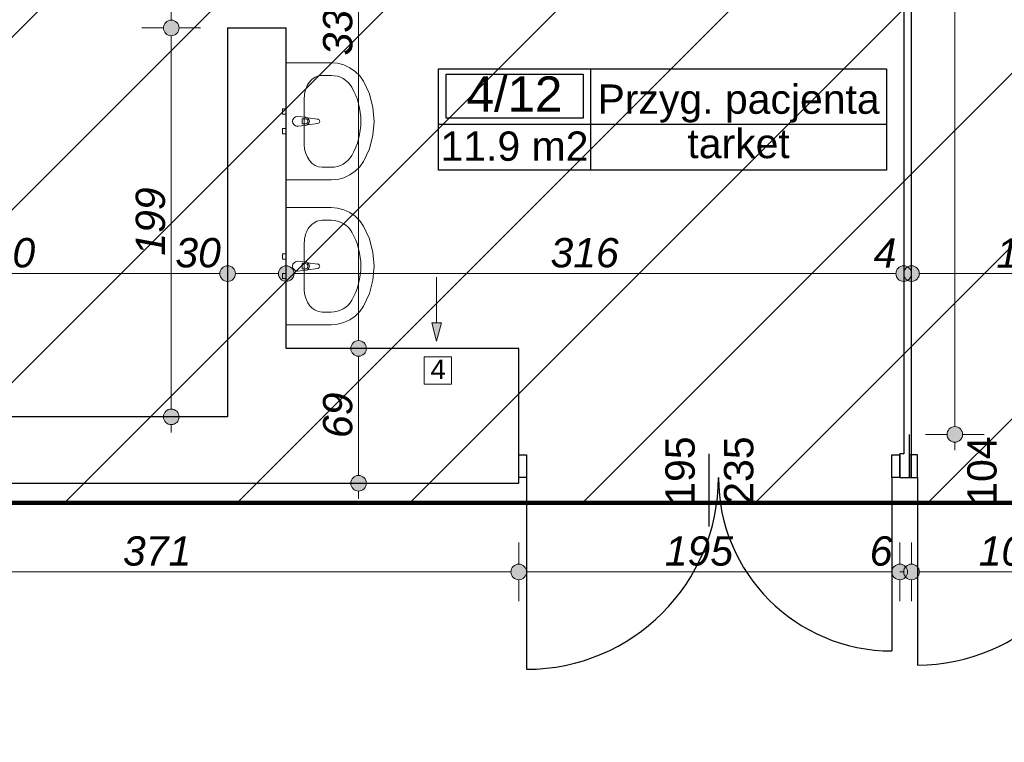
# Model space of a CAD drawing. Header units: millimetres. Extents: x -170998 to -45998, y 10557 to 52557.
# Tile 54 of 92: x -124602 to -119563, y 33754 to 37452. Entities that reach past the tile are written whole.
import ezdxf
from ezdxf.enums import TextEntityAlignment as Align

# ---------------------------------------------------------------- set-up
doc = ezdxf.new("R2010")
doc.units = ezdxf.units.MM
doc.header["$MEASUREMENT"] = 0
for name, color, linetype in [('Drzwi', 7, 'Continuous'), ('Linia', 7, 'Continuous'), ('Obiekt', 7, 'Continuous'), ('Strefa', 7, 'Continuous'), ('Słup', 7, 'Continuous'), ('Tekst', 7, 'Continuous'), ('Wymiary', 7, 'Continuous'), ('Ściana', 7, 'Continuous')]:
    doc.layers.add(name, color=color, linetype=linetype)
doc.styles.add('Arial', font='txt')
doc.dimstyles.new('GENERATED_STYLE__1', dxfattribs={"dimtxt": 150, "dimasz": 152, "dimexe": 0.18, "dimexo": 0, "dimgap": 0.09, "dimtad": 1, "dimtih": 1, "dimtoh": 1, "dimlfac": 0.1, "dimzin": 0, "dimdsep": 46, "dimtxsty": 'Arial', "dimblk": 'ARROWHEAD_11', "dimblk1": 'ARROWHEAD_11', "dimblk2": 'ARROWHEAD_11', "dimcen": 0.09, "dimclrd": 114, "dimclre": 114, "dimclrt": 114, "dimazin": 0, "dimtfac": 1, "dimtdec": 4, "dimtmove": 0, "dimatfit": 3, "dimfxl": 1, "dimtolj": 1, "dimtzin": 0, "dimarcsym": 0})
doc.dimstyles.new('GENERATED_STYLE__2', dxfattribs={"dimtxt": 150, "dimasz": 152, "dimexe": 0.18, "dimexo": 0, "dimgap": 0.09, "dimtad": 1, "dimlfac": 0.1, "dimzin": 0, "dimdsep": 46, "dimtxsty": 'Arial', "dimblk": 'ARROWHEAD_11', "dimblk1": 'ARROWHEAD_11', "dimblk2": 'ARROWHEAD_11', "dimcen": 0.09, "dimclrd": 114, "dimclre": 114, "dimclrt": 114, "dimazin": 0, "dimtfac": 1, "dimtdec": 4, "dimtmove": 0, "dimatfit": 3, "dimfxl": 1, "dimtolj": 1, "dimtzin": 0, "dimarcsym": 0})

# ---------------------------------------------------------------- blocks, each defined once
blk = doc.blocks.new('*D157')
at = {"layer": 'Wymiary', "linetype": 'Continuous', "lineweight": 13}
for points in [[(-125718, 34625.8), (-125721.1, 34641.1), (-125729.7, 34654.1), (-125742.7, 34662.8), (-125758, 34665.8), (-125773.3, 34662.8), (-125786.3, 34654.1), (-125795, 34641.1), (-125798, 34625.8), (-125795, 34610.5), (-125786.3, 34597.5), (-125773.3, 34588.9), (-125758, 34585.8), (-125742.7, 34588.9), (-125729.7, 34597.5), (-125721.1, 34610.5)], [(-122008, 34625.8), (-122011.1, 34641.1), (-122019.7, 34654.1), (-122032.7, 34662.8), (-122048, 34665.8), (-122063.3, 34662.8), (-122076.3, 34654.1), (-122085, 34641.1), (-122088, 34625.8), (-122085, 34610.5), (-122076.3, 34597.5), (-122063.3, 34588.9), (-122048, 34585.8), (-122032.7, 34588.9), (-122019.7, 34597.5), (-122011.1, 34610.5)]]:
    blk.add_hatch(color=114, dxfattribs=at).paths.add_polyline_path(points)
at = {"layer": 'Wymiary', "color": 114, "lineweight": 13}
for p, q in [((-125758, 34665.8), (-125758, 34775.8)), ((-122048, 34665.8), (-122048, 34775.8)), ((-125718, 34625.8), (-122088, 34625.8)), ((-125758, 34475.8), (-125758, 34585.8)), ((-122048, 34475.8), (-122048, 34585.8))]:
    blk.add_line(p, q, dxfattribs=at)
for centre in [(-125758, 34625.8), (-122048, 34625.8)]:
    blk.add_circle(centre, 40, dxfattribs=at)
at = {"layer": 'Wymiary', "color": 114, "lineweight": 13, "insert": (-124073.8, 34655.8), "char_height": 150, "attachment_point": 7, "style": 'Arial'}
blk.add_mtext('\\A1;{\\fArial|b0|i1|c238|p38;371}', dxfattribs=at)
blk = doc.blocks.new('ARROWHEAD_11')
at = {"color": 0, "linetype": 'Continuous', "lineweight": 0}
blk.add_line((0, 0), (-1, 0), dxfattribs=at)
at = {"color": 0, "linetype": 'Continuous', "lineweight": 0, "const_width": 0.25, "flags": 128}
blk.add_lwpolyline([(-0.125, 0, 1), (0.125, 0, 1)], format="xyb", close=True, dxfattribs=at)
blk = doc.blocks.new('*D158')
at = {"layer": 'Wymiary', "linetype": 'Continuous', "lineweight": 13}
for points in [[(-122008, 34625.8), (-122011.1, 34641.1), (-122019.7, 34654.1), (-122032.7, 34662.8), (-122048, 34665.8), (-122063.3, 34662.8), (-122076.3, 34654.1), (-122085, 34641.1), (-122088, 34625.8), (-122085, 34610.5), (-122076.3, 34597.5), (-122063.3, 34588.9), (-122048, 34585.8), (-122032.7, 34588.9), (-122019.7, 34597.5), (-122011.1, 34610.5)], [(-120058, 34625.8), (-120061.1, 34641.1), (-120069.7, 34654.1), (-120082.7, 34662.8), (-120098, 34665.8), (-120113.3, 34662.8), (-120126.3, 34654.1), (-120135, 34641.1), (-120138, 34625.8), (-120135, 34610.5), (-120126.3, 34597.5), (-120113.3, 34588.9), (-120098, 34585.8), (-120082.7, 34588.9), (-120069.7, 34597.5), (-120061.1, 34610.5)]]:
    blk.add_hatch(color=114, dxfattribs=at).paths.add_polyline_path(points)
at = {"layer": 'Wymiary', "color": 114, "lineweight": 13}
for p, q in [((-122048, 34665.8), (-122048, 34775.8)), ((-120098, 34665.8), (-120098, 34775.8)), ((-122008, 34625.8), (-120138, 34625.8)), ((-122048, 34475.8), (-122048, 34585.8)), ((-120098, 34475.8), (-120098, 34585.8))]:
    blk.add_line(p, q, dxfattribs=at)
for centre in [(-122048, 34625.8), (-120098, 34625.8)]:
    blk.add_circle(centre, 40, dxfattribs=at)
at = {"layer": 'Wymiary', "color": 114, "lineweight": 13, "char_height": 150, "attachment_point": 7, "style": 'Arial'}
for s, insert in [('\\A1;{\\fArial|b0|i1|c238|p38;195}', (-121300.7, 34655.8)), ('\\A1;{\\fArial|b0|i1|c238|p38;6}', (-120251.8, 34655.8))]:
    blk.add_mtext(s, dxfattribs=dict(at, insert=insert))
blk = doc.blocks.new('*D159')
at = {"layer": 'Wymiary', "linetype": 'Continuous', "lineweight": 13}
for points in [[(-120058, 34625.8), (-120061.1, 34641.1), (-120069.7, 34654.1), (-120082.7, 34662.8), (-120098, 34665.8), (-120113.3, 34662.8), (-120126.3, 34654.1), (-120135, 34641.1), (-120138, 34625.8), (-120135, 34610.5), (-120126.3, 34597.5), (-120113.3, 34588.9), (-120098, 34585.8), (-120082.7, 34588.9), (-120069.7, 34597.5), (-120061.1, 34610.5)], [(-119998, 34625.8), (-120001.1, 34641.1), (-120009.7, 34654.1), (-120022.7, 34662.8), (-120038, 34665.8), (-120053.3, 34662.8), (-120066.3, 34654.1), (-120075, 34641.1), (-120078, 34625.8), (-120075, 34610.5), (-120066.3, 34597.5), (-120053.3, 34588.9), (-120038, 34585.8), (-120022.7, 34588.9), (-120009.7, 34597.5), (-120001.1, 34610.5)]]:
    blk.add_hatch(color=114, dxfattribs=at).paths.add_polyline_path(points)
at = {"layer": 'Wymiary', "color": 114, "lineweight": 13}
for p, q in [((-120098, 34665.8), (-120098, 34775.8)), ((-120038, 34665.8), (-120038, 34775.8)), ((-120098, 34625.8), (-120078, 34625.8)), ((-120098, 34475.8), (-120098, 34585.8)), ((-120038, 34475.8), (-120038, 34585.8))]:
    blk.add_line(p, q, dxfattribs=at)
for centre in [(-120098, 34625.8), (-120038, 34625.8)]:
    blk.add_circle(centre, 40, dxfattribs=at)
blk = doc.blocks.new('*D160')
at = {"layer": 'Wymiary', "linetype": 'Continuous', "lineweight": 13}
for points in [[(-119998, 34625.8), (-120001.1, 34641.1), (-120009.7, 34654.1), (-120022.7, 34662.8), (-120038, 34665.8), (-120053.3, 34662.8), (-120066.3, 34654.1), (-120075, 34641.1), (-120078, 34625.8), (-120075, 34610.5), (-120066.3, 34597.5), (-120053.3, 34588.9), (-120038, 34585.8), (-120022.7, 34588.9), (-120009.7, 34597.5), (-120001.1, 34610.5)], [(-118968, 34625.8), (-118971.1, 34641.1), (-118979.7, 34654.1), (-118992.7, 34662.8), (-119008, 34665.8), (-119023.3, 34662.8), (-119036.3, 34654.1), (-119045, 34641.1), (-119048, 34625.8), (-119045, 34610.5), (-119036.3, 34597.5), (-119023.3, 34588.9), (-119008, 34585.8), (-118992.7, 34588.9), (-118979.7, 34597.5), (-118971.1, 34610.5)]]:
    blk.add_hatch(color=114, dxfattribs=at).paths.add_polyline_path(points)
at = {"layer": 'Wymiary', "color": 114, "lineweight": 13}
for p, q in [((-120038, 34665.8), (-120038, 34775.8)), ((-119008, 34665.8), (-119008, 34775.8)), ((-119998, 34625.8), (-119048, 34625.8)), ((-120038, 34475.8), (-120038, 34585.8)), ((-119008, 34475.8), (-119008, 34585.8))]:
    blk.add_line(p, q, dxfattribs=at)
for centre in [(-120038, 34625.8), (-119008, 34625.8)]:
    blk.add_circle(centre, 40, dxfattribs=at)
at = {"layer": 'Wymiary', "color": 114, "lineweight": 13, "insert": (-119693.8, 34655.8), "char_height": 150, "attachment_point": 7, "style": 'Arial'}
blk.add_mtext('\\A1;{\\fArial|b0|i1|c238|p38;103}', dxfattribs=at)
blk = doc.blocks.new('*D272')
at = {"layer": 'Wymiary', "linetype": 'Continuous', "lineweight": 13}
for points in [[(-123786.5, 37409.3), (-123789.5, 37424.6), (-123798.2, 37437.6), (-123811.2, 37446.3), (-123826.5, 37449.3), (-123841.8, 37446.3), (-123854.8, 37437.6), (-123863.4, 37424.6), (-123866.5, 37409.3), (-123863.4, 37394), (-123854.8, 37381), (-123841.8, 37372.4), (-123826.5, 37369.3), (-123811.2, 37372.4), (-123798.2, 37381), (-123789.5, 37394)], [(-123786.5, 35419.3), (-123789.5, 35434.6), (-123798.2, 35447.6), (-123811.2, 35456.3), (-123826.5, 35459.3), (-123841.8, 35456.3), (-123854.8, 35447.6), (-123863.4, 35434.6), (-123866.5, 35419.3), (-123863.4, 35404), (-123854.8, 35391), (-123841.8, 35382.4), (-123826.5, 35379.3), (-123811.2, 35382.4), (-123798.2, 35391), (-123789.5, 35404)]]:
    blk.add_hatch(color=114, dxfattribs=at).paths.add_polyline_path(points)
at = {"layer": 'Wymiary', "color": 114, "lineweight": 13}
for p, q in [((-123866.5, 37409.3), (-123976.5, 37409.3)), ((-123676.5, 37409.3), (-123786.5, 37409.3)), ((-123826.5, 35459.3), (-123826.5, 37369.3)), ((-123866.5, 35419.3), (-123976.5, 35419.3)), ((-123826.5, 35339.3), (-123826.5, 35379.3)), ((-123676.5, 35419.3), (-123786.5, 35419.3))]:
    blk.add_line(p, q, dxfattribs=at)
for centre in [(-123826.5, 37409.3), (-123826.5, 35419.3)]:
    blk.add_circle(centre, 40, dxfattribs=at)
at = {"layer": 'Wymiary', "color": 114, "lineweight": 13, "insert": (-123856.5, 36243.6), "char_height": 150, "attachment_point": 7, "rotation": 90, "style": 'Arial'}
blk.add_mtext('\\A1;{\\fArial|b0|i1|c238|p38;199}', dxfattribs=at)
blk = doc.blocks.new('*D273')
at = {"layer": 'Wymiary', "linetype": 'Continuous', "lineweight": 13}
for points in [[(-123786.5, 39109.3), (-123789.5, 39124.6), (-123798.2, 39137.6), (-123811.2, 39146.3), (-123826.5, 39149.3), (-123841.8, 39146.3), (-123854.8, 39137.6), (-123863.4, 39124.6), (-123866.5, 39109.3), (-123863.4, 39094), (-123854.8, 39081), (-123841.8, 39072.4), (-123826.5, 39069.3), (-123811.2, 39072.4), (-123798.2, 39081), (-123789.5, 39094)], [(-123786.5, 37409.3), (-123789.5, 37424.6), (-123798.2, 37437.6), (-123811.2, 37446.3), (-123826.5, 37449.3), (-123841.8, 37446.3), (-123854.8, 37437.6), (-123863.4, 37424.6), (-123866.5, 37409.3), (-123863.4, 37394), (-123854.8, 37381), (-123841.8, 37372.4), (-123826.5, 37369.3), (-123811.2, 37372.4), (-123798.2, 37381), (-123789.5, 37394)]]:
    blk.add_hatch(color=114, dxfattribs=at).paths.add_polyline_path(points)
at = {"layer": 'Wymiary', "color": 114, "lineweight": 13}
for p, q in [((-123866.5, 39109.3), (-123976.5, 39109.3)), ((-123676.5, 39109.3), (-123786.5, 39109.3)), ((-123826.5, 37449.3), (-123826.5, 39069.3)), ((-123866.5, 37409.3), (-123976.5, 37409.3)), ((-123676.5, 37409.3), (-123786.5, 37409.3))]:
    blk.add_line(p, q, dxfattribs=at)
for centre in [(-123826.5, 39109.3), (-123826.5, 37409.3)]:
    blk.add_circle(centre, 40, dxfattribs=at)
at = {"layer": 'Wymiary', "color": 114, "lineweight": 13, "char_height": 150, "attachment_point": 7, "rotation": 90, "style": 'Arial'}
for s, insert in [('\\A1;{\\fArial|b0|i1|c238|p38;30}', (-123856.5, 38841.7)), ('\\A1;{\\fArial|b0|i1|c238|p38;170}', (-123856.5, 37974.7))]:
    blk.add_mtext(s, dxfattribs=dict(at, insert=insert))
blk = doc.blocks.new('*D292')
at = {"layer": 'Wymiary', "linetype": 'Continuous', "lineweight": 13}
for points in [[(-119776.2, 41639.1), (-119779.2, 41654.4), (-119787.9, 41667.4), (-119800.9, 41676.1), (-119816.2, 41679.1), (-119831.5, 41676.1), (-119844.5, 41667.4), (-119853.2, 41654.4), (-119856.2, 41639.1), (-119853.2, 41623.8), (-119844.5, 41610.8), (-119831.5, 41602.2), (-119816.2, 41599.1), (-119800.9, 41602.2), (-119787.9, 41610.8), (-119779.2, 41623.8)], [(-119776.2, 35329.3), (-119779.2, 35344.6), (-119787.9, 35357.6), (-119800.9, 35366.3), (-119816.2, 35369.3), (-119831.5, 35366.3), (-119844.5, 35357.6), (-119853.2, 35344.6), (-119856.2, 35329.3), (-119853.2, 35314), (-119844.5, 35301), (-119831.5, 35292.4), (-119816.2, 35289.3), (-119800.9, 35292.4), (-119787.9, 35301), (-119779.2, 35314)]]:
    blk.add_hatch(color=114, dxfattribs=at).paths.add_polyline_path(points)
at = {"layer": 'Wymiary', "color": 114, "lineweight": 13}
for p, q in [((-119816.2, 41679.1), (-119816.2, 41719.1)), ((-119856.2, 41639.1), (-119966.2, 41639.1)), ((-119666.2, 41639.1), (-119776.2, 41639.1)), ((-119816.2, 35369.3), (-119816.2, 41599.1)), ((-119856.2, 35329.3), (-119966.2, 35329.3)), ((-119666.2, 35329.3), (-119776.2, 35329.3)), ((-119816.2, 35249.3), (-119816.2, 35289.3))]:
    blk.add_line(p, q, dxfattribs=at)
for centre in [(-119816.2, 41639.1), (-119816.2, 35329.3)]:
    blk.add_circle(centre, 40, dxfattribs=at)
at = {"layer": 'Wymiary', "color": 114, "lineweight": 13, "insert": (-119846.2, 38313.5), "char_height": 150, "attachment_point": 7, "rotation": 90, "style": 'Arial'}
blk.add_mtext('\\A1;{\\fArial|b0|i1|c238|p38;631}', dxfattribs=at)
blk = doc.blocks.new('*D303')
at = {"layer": 'Wymiary', "linetype": 'Continuous', "lineweight": 13}
for points in [[(-125598, 36152.1), (-125601.1, 36167.4), (-125609.7, 36180.4), (-125622.7, 36189.1), (-125638, 36192.1), (-125653.3, 36189.1), (-125666.3, 36180.4), (-125675, 36167.4), (-125678, 36152.1), (-125675, 36136.8), (-125666.3, 36123.8), (-125653.3, 36115.2), (-125638, 36112.1), (-125622.7, 36115.2), (-125609.7, 36123.8), (-125601.1, 36136.8)], [(-123498, 36152.1), (-123501.1, 36167.4), (-123509.7, 36180.4), (-123522.7, 36189.1), (-123538, 36192.1), (-123553.3, 36189.1), (-123566.3, 36180.4), (-123575, 36167.4), (-123578, 36152.1), (-123575, 36136.8), (-123566.3, 36123.8), (-123553.3, 36115.2), (-123538, 36112.1), (-123522.7, 36115.2), (-123509.7, 36123.8), (-123501.1, 36136.8)]]:
    blk.add_hatch(color=114, dxfattribs=at).paths.add_polyline_path(points)
at = {"layer": 'Wymiary', "color": 114, "lineweight": 13}
for p, q in [((-125638, 36192.1), (-125638, 36302.1)), ((-123538, 36192.1), (-123538, 36302.1)), ((-125598, 36152.1), (-123578, 36152.1)), ((-125638, 36002.1), (-125638, 36112.1)), ((-123538, 36002.1), (-123538, 36112.1))]:
    blk.add_line(p, q, dxfattribs=at)
for centre in [(-125638, 36152.1), (-123538, 36152.1)]:
    blk.add_circle(centre, 40, dxfattribs=at)
at = {"layer": 'Wymiary', "color": 114, "lineweight": 13, "char_height": 150, "attachment_point": 7, "style": 'Arial'}
for s, insert in [('\\A1;{\\fArial|b0|i1|c238|p38;210}', (-124872.6, 36182.1)), ('\\A1;{\\fArial|b0|i1|c238|p38;30}', (-123805.7, 36182.1))]:
    blk.add_mtext(s, dxfattribs=dict(at, insert=insert))
blk = doc.blocks.new('*D304')
at = {"layer": 'Wymiary', "linetype": 'Continuous', "lineweight": 13}
for points in [[(-123498, 36152.1), (-123501.1, 36167.4), (-123509.7, 36180.4), (-123522.7, 36189.1), (-123538, 36192.1), (-123553.3, 36189.1), (-123566.3, 36180.4), (-123575, 36167.4), (-123578, 36152.1), (-123575, 36136.8), (-123566.3, 36123.8), (-123553.3, 36115.2), (-123538, 36112.1), (-123522.7, 36115.2), (-123509.7, 36123.8), (-123501.1, 36136.8)], [(-123198, 36152.1), (-123201.1, 36167.4), (-123209.7, 36180.4), (-123222.7, 36189.1), (-123238, 36192.1), (-123253.3, 36189.1), (-123266.3, 36180.4), (-123275, 36167.4), (-123278, 36152.1), (-123275, 36136.8), (-123266.3, 36123.8), (-123253.3, 36115.2), (-123238, 36112.1), (-123222.7, 36115.2), (-123209.7, 36123.8), (-123201.1, 36136.8)]]:
    blk.add_hatch(color=114, dxfattribs=at).paths.add_polyline_path(points)
at = {"layer": 'Wymiary', "color": 114, "lineweight": 13}
for p, q in [((-123538, 36192.1), (-123538, 36302.1)), ((-123238, 36192.1), (-123238, 36302.1)), ((-123498, 36152.1), (-123278, 36152.1)), ((-123538, 36002.1), (-123538, 36112.1)), ((-123238, 36002.1), (-123238, 36112.1))]:
    blk.add_line(p, q, dxfattribs=at)
for centre in [(-123538, 36152.1), (-123238, 36152.1)]:
    blk.add_circle(centre, 40, dxfattribs=at)
blk = doc.blocks.new('*D305')
at = {"layer": 'Wymiary', "linetype": 'Continuous', "lineweight": 13}
for points in [[(-123198, 36152.1), (-123201.1, 36167.4), (-123209.7, 36180.4), (-123222.7, 36189.1), (-123238, 36192.1), (-123253.3, 36189.1), (-123266.3, 36180.4), (-123275, 36167.4), (-123278, 36152.1), (-123275, 36136.8), (-123266.3, 36123.8), (-123253.3, 36115.2), (-123238, 36112.1), (-123222.7, 36115.2), (-123209.7, 36123.8), (-123201.1, 36136.8)], [(-120038, 36152.1), (-120041.1, 36167.4), (-120049.7, 36180.4), (-120062.7, 36189.1), (-120078, 36192.1), (-120093.3, 36189.1), (-120106.3, 36180.4), (-120115, 36167.4), (-120118, 36152.1), (-120115, 36136.8), (-120106.3, 36123.8), (-120093.3, 36115.2), (-120078, 36112.1), (-120062.7, 36115.2), (-120049.7, 36123.8), (-120041.1, 36136.8)]]:
    blk.add_hatch(color=114, dxfattribs=at).paths.add_polyline_path(points)
at = {"layer": 'Wymiary', "color": 114, "lineweight": 13}
for p, q in [((-123238, 36192.1), (-123238, 36302.1)), ((-120078, 36192.1), (-120078, 36302.1)), ((-123198, 36152.1), (-120118, 36152.1)), ((-123238, 36002.1), (-123238, 36112.1)), ((-120078, 36002.1), (-120078, 36112.1))]:
    blk.add_line(p, q, dxfattribs=at)
for centre in [(-123238, 36152.1), (-120078, 36152.1)]:
    blk.add_circle(centre, 40, dxfattribs=at)
at = {"layer": 'Wymiary', "color": 114, "lineweight": 13, "char_height": 150, "attachment_point": 7, "style": 'Arial'}
for s, insert in [('\\A1;{\\fArial|b0|i1|c238|p38;316}', (-121885.7, 36182.1)), ('\\A1;{\\fArial|b0|i1|c238|p38;4}', (-120231.8, 36182.1))]:
    blk.add_mtext(s, dxfattribs=dict(at, insert=insert))
blk = doc.blocks.new('*D306')
at = {"layer": 'Wymiary', "linetype": 'Continuous', "lineweight": 13}
for points in [[(-120038, 36152.1), (-120041.1, 36167.4), (-120049.7, 36180.4), (-120062.7, 36189.1), (-120078, 36192.1), (-120093.3, 36189.1), (-120106.3, 36180.4), (-120115, 36167.4), (-120118, 36152.1), (-120115, 36136.8), (-120106.3, 36123.8), (-120093.3, 36115.2), (-120078, 36112.1), (-120062.7, 36115.2), (-120049.7, 36123.8), (-120041.1, 36136.8)], [(-119998, 36152.1), (-120001.1, 36167.4), (-120009.7, 36180.4), (-120022.7, 36189.1), (-120038, 36192.1), (-120053.3, 36189.1), (-120066.3, 36180.4), (-120075, 36167.4), (-120078, 36152.1), (-120075, 36136.8), (-120066.3, 36123.8), (-120053.3, 36115.2), (-120038, 36112.1), (-120022.7, 36115.2), (-120009.7, 36123.8), (-120001.1, 36136.8)]]:
    blk.add_hatch(color=114, dxfattribs=at).paths.add_polyline_path(points)
at = {"layer": 'Wymiary', "color": 114, "lineweight": 13}
for p, q in [((-120078, 36192.1), (-120078, 36302.1)), ((-120038, 36192.1), (-120038, 36302.1)), ((-120078, 36152.1), (-120078, 36152.1)), ((-120078, 36002.1), (-120078, 36112.1)), ((-120038, 36002.1), (-120038, 36112.1))]:
    blk.add_line(p, q, dxfattribs=at)
for centre in [(-120078, 36152.1), (-120038, 36152.1)]:
    blk.add_circle(centre, 40, dxfattribs=at)
blk = doc.blocks.new('*D307')
at = {"layer": 'Wymiary', "linetype": 'Continuous', "lineweight": 13}
for points in [[(-119998, 36152.1), (-120001.1, 36167.4), (-120009.7, 36180.4), (-120022.7, 36189.1), (-120038, 36192.1), (-120053.3, 36189.1), (-120066.3, 36180.4), (-120075, 36167.4), (-120078, 36152.1), (-120075, 36136.8), (-120066.3, 36123.8), (-120053.3, 36115.2), (-120038, 36112.1), (-120022.7, 36115.2), (-120009.7, 36123.8), (-120001.1, 36136.8)], [(-118788, 36152.1), (-118791.1, 36167.4), (-118799.7, 36180.4), (-118812.7, 36189.1), (-118828, 36192.1), (-118843.3, 36189.1), (-118856.3, 36180.4), (-118865, 36167.4), (-118868, 36152.1), (-118865, 36136.8), (-118856.3, 36123.8), (-118843.3, 36115.2), (-118828, 36112.1), (-118812.7, 36115.2), (-118799.7, 36123.8), (-118791.1, 36136.8)]]:
    blk.add_hatch(color=114, dxfattribs=at).paths.add_polyline_path(points)
at = {"layer": 'Wymiary', "color": 114, "lineweight": 13}
for p, q in [((-120038, 36192.1), (-120038, 36302.1)), ((-118828, 36192.1), (-118828, 36302.1)), ((-119998, 36152.1), (-118868, 36152.1)), ((-120038, 36002.1), (-120038, 36112.1)), ((-118828, 36002.1), (-118828, 36112.1))]:
    blk.add_line(p, q, dxfattribs=at)
for centre in [(-120038, 36152.1), (-118828, 36152.1)]:
    blk.add_circle(centre, 40, dxfattribs=at)
at = {"layer": 'Wymiary', "color": 114, "lineweight": 13, "insert": (-119603.8, 36182.1), "char_height": 150, "attachment_point": 7, "style": 'Arial'}
blk.add_mtext('\\A1;{\\fArial|b0|i1|c238|p38;121}', dxfattribs=at)
blk = doc.blocks.new('*D319')
at = {"layer": 'Wymiary', "linetype": 'Continuous', "lineweight": 13}
for points in [[(-122828, 35769.3), (-122831, 35784.6), (-122839.7, 35797.6), (-122852.7, 35806.3), (-122868, 35809.3), (-122883.3, 35806.3), (-122896.3, 35797.6), (-122904.9, 35784.6), (-122908, 35769.3), (-122904.9, 35754), (-122896.3, 35741), (-122883.3, 35732.4), (-122868, 35729.3), (-122852.7, 35732.4), (-122839.7, 35741), (-122831, 35754)], [(-122828, 35079.3), (-122831, 35094.6), (-122839.7, 35107.6), (-122852.7, 35116.3), (-122868, 35119.3), (-122883.3, 35116.3), (-122896.3, 35107.6), (-122904.9, 35094.6), (-122908, 35079.3), (-122904.9, 35064), (-122896.3, 35051), (-122883.3, 35042.4), (-122868, 35039.3), (-122852.7, 35042.4), (-122839.7, 35051), (-122831, 35064)]]:
    blk.add_hatch(color=114, dxfattribs=at).paths.add_polyline_path(points)
at = {"layer": 'Wymiary', "color": 114, "lineweight": 13}
for p, q in [((-122908, 35769.3), (-123018, 35769.3)), ((-122718, 35769.3), (-122828, 35769.3)), ((-122868, 35119.3), (-122868, 35729.3)), ((-122908, 35079.3), (-123018, 35079.3)), ((-122718, 35079.3), (-122828, 35079.3)), ((-122868, 34999.3), (-122868, 35039.3))]:
    blk.add_line(p, q, dxfattribs=at)
for centre in [(-122868, 35769.3), (-122868, 35079.3)]:
    blk.add_circle(centre, 40, dxfattribs=at)
at = {"layer": 'Wymiary', "color": 114, "lineweight": 13, "insert": (-122898, 35310.5), "char_height": 150, "attachment_point": 7, "rotation": 90, "style": 'Arial'}
blk.add_mtext('\\A1;{\\fArial|b0|i1|c238|p38;69}', dxfattribs=at)
blk = doc.blocks.new('*D320')
at = {"layer": 'Wymiary', "linetype": 'Continuous', "lineweight": 13}
for points in [[(-122828, 39109.3), (-122831, 39124.6), (-122839.7, 39137.6), (-122852.7, 39146.3), (-122868, 39149.3), (-122883.3, 39146.3), (-122896.3, 39137.6), (-122904.9, 39124.6), (-122908, 39109.3), (-122904.9, 39094), (-122896.3, 39081), (-122883.3, 39072.4), (-122868, 39069.3), (-122852.7, 39072.4), (-122839.7, 39081), (-122831, 39094)], [(-122828, 35769.3), (-122831, 35784.6), (-122839.7, 35797.6), (-122852.7, 35806.3), (-122868, 35809.3), (-122883.3, 35806.3), (-122896.3, 35797.6), (-122904.9, 35784.6), (-122908, 35769.3), (-122904.9, 35754), (-122896.3, 35741), (-122883.3, 35732.4), (-122868, 35729.3), (-122852.7, 35732.4), (-122839.7, 35741), (-122831, 35754)]]:
    blk.add_hatch(color=114, dxfattribs=at).paths.add_polyline_path(points)
at = {"layer": 'Wymiary', "color": 114, "lineweight": 13}
for p, q in [((-122868, 39149.3), (-122868, 39189.3)), ((-122908, 39109.3), (-123018, 39109.3)), ((-122718, 39109.3), (-122828, 39109.3)), ((-122868, 35809.3), (-122868, 39069.3)), ((-122908, 35769.3), (-123018, 35769.3)), ((-122718, 35769.3), (-122828, 35769.3))]:
    blk.add_line(p, q, dxfattribs=at)
for centre in [(-122868, 39109.3), (-122868, 35769.3)]:
    blk.add_circle(centre, 40, dxfattribs=at)
at = {"layer": 'Wymiary', "color": 114, "lineweight": 13, "insert": (-122898, 37268.6), "char_height": 150, "attachment_point": 7, "rotation": 90, "style": 'Arial'}
blk.add_mtext('\\A1;{\\fArial|b0|i1|c238|p38;334}', dxfattribs=at)
blk = doc.blocks.new('Sala zabiegowa_4_10_10', base_point=(-126641.4, 38268.8))
at = {"layer": 'Strefa'}
for p, q in [((-127420.4, 38551.7), (-125126.5, 38551.7)), ((-127420.4, 38033.1), (-127420.4, 38551.7)), ((-127381.5, 38525.7), (-126680.3, 38525.7)), ((-127381.5, 38299.5), (-127381.5, 38525.7)), ((-126680.3, 38525.7), (-126680.3, 38299.5)), ((-126641.4, 38551.7), (-126641.4, 38033.1)), ((-125126.5, 38551.7), (-125126.5, 38033.1)), ((-127420.4, 38268.8), (-125126.5, 38268.8)), ((-126680.3, 38299.5), (-127381.5, 38299.5)), ((-125126.5, 38033.1), (-127420.4, 38033.1))]:
    blk.add_line(p, q, dxfattribs=at)
at = {"layer": 'Strefa', "style": 'Arial'}
for tag, height, p in [('ROOM_NUMBER', 180, (-127030.9, 38423.8)), ('ROOM_NAME', 150, (-125883.9, 38397.2)), ('floor_f', 150, (-125883.9, 38170.1)), ('ROOM_CALC_AREA', 150, (-127030.9, 38156.8))]:
    blk.add_attdef(tag, text='', height=height, dxfattribs=at).set_placement(p, align=Align.MIDDLE_CENTER)

msp = doc.modelspace()

# ---------------------------------------------------------------- hatches: boundary and pattern name
at = {"true_color": 0xffbcbc}
h = msp.add_hatch(dxfattribs=at)
h.set_pattern_fill('ANSI31', color=254, scale=5000)
h.set_pattern_definition([(45, (-134979.9, 34979.5), (-441.942, 441.942), [])])
h.paths.add_polyline_path([(-134979.915, 34979.494), (-134979.915, 38682.097), (-133018.834, 38682.097), (-133018.834, 42723.283), (-130265.74, 42723.283), (-121988.622, 42256.621), (-118317.974, 41864.766), (-118317.974, 34979.494), (-131221.067, 34979.494), (-131221.067, 37562.034), (-133014.082, 37562.034), (-133014.082, 34979.494)])
h.paths.add_polyline_path([(-97189.858, 34512.999), (-94368.923, 34512.999), (-94368.923, 31361.241), (-97189.858, 31361.241)])
at = {"layer": 'Linia', "linetype": 'Continuous', "lineweight": 13}
msp.add_hatch(color=150, dxfattribs=at).paths.add_polyline_path([(-122468.548, 35806.971), (-122443.548, 35900.272), (-122493.548, 35900.272)])

# ---------------------------------------------------------------- linework, layer by layer
at = {"color": 10, "lineweight": 100}
msp.add_lwpolyline([(-134979.915, 34979.494), (-134979.915, 38682.097), (-133018.834, 38682.097), (-133018.834, 42723.283), (-130265.74, 42723.283), (-121988.622, 42256.621), (-118317.974, 41864.766), (-118317.974, 34979.494), (-131221.067, 34979.494), (-131221.067, 37562.034), (-133014.082, 37562.034), (-133014.082, 34979.494), (-134979.915, 34979.494)], dxfattribs=at)
at = {"layer": 'Drzwi'}
for p, q in [((-122048.019, 35224.32), (-122008.019, 35224.32)), ((-122048.019, 35109.32), (-122048.019, 35224.32)), ((-122048.019, 35109.32), (-122048.019, 35224.32)), ((-122008.019, 35224.32), (-122008.019, 35109.32)), ((-120138.019, 35109.32), (-120138.019, 35224.32)), ((-120138.019, 35224.32), (-120098.019, 35224.32)), ((-120098.019, 35224.32), (-120098.019, 35109.32)), ((-120098.019, 35109.32), (-120098.019, 35224.32)), ((-120008.019, 35224.32), (-120048.019, 35224.32)), ((-120048.019, 35224.32), (-120048.019, 35109.32)), ((-120048.019, 35109.32), (-120048.019, 35224.32)), ((-120008.019, 35109.32), (-120008.019, 35224.32)), ((-122008.019, 35109.32), (-122048.019, 35109.32)), ((-122008.019, 35109.32), (-122008.019, 34127.32)), ((-120098.019, 35109.32), (-120138.019, 35109.32)), ((-120138.019, 35109.32), (-120138.019, 34221.32)), ((-120048.019, 35109.32), (-120008.019, 35109.32)), ((-120008.019, 35109.32), (-120008.019, 34149.32))]:
    msp.add_line(p, q, dxfattribs=at)
for centre, radius, start, end in [((-122008.019, 35109.32), 982, 270, 0), ((-120138.019, 35109.32), 888, 180, 270), ((-120008.019, 35109.32), 960, 270, 0)]:
    msp.add_arc(centre, radius, start, end, dxfattribs=at)
at = {"layer": 'Linia', "color": 150, "lineweight": 13}
for p, q in [((-122468.548, 36134.663), (-122468.548, 35900.272)), ((-122468.548, 35806.971), (-122493.548, 35900.272)), ((-122493.548, 35900.272), (-122443.548, 35900.272)), ((-122468.548, 35806.971), (-122443.548, 35900.272)), ((-122531.882, 35586.336), (-122531.882, 35726.336)), ((-122531.882, 35726.336), (-122391.882, 35726.336)), ((-122391.882, 35726.336), (-122391.882, 35586.336)), ((-122391.882, 35586.336), (-122531.882, 35586.336))]:
    msp.add_line(p, q, dxfattribs=at)
at = {"layer": 'Obiekt', "color": 8, "lineweight": 5}
for p, q in [((-123008.928, 37231.406), (-123238.019, 37231.406)), ((-123238.019, 37231.406), (-123238.019, 36631.406)), ((-122975.206, 37228.511), (-123008.928, 37231.406)), ((-122942.562, 37219.919), (-122975.206, 37228.511)), ((-122912.038, 37205.905), (-122942.562, 37219.919)), ((-122884.612, 37186.915), (-122912.038, 37205.905)), ((-123054.746, 37166.189), (-123008.928, 37166.189)), ((-122861.158, 37163.558), (-122884.612, 37186.915)), ((-122842.428, 37136.58), (-122861.158, 37163.558)), ((-122812.487, 37071.388), (-122842.428, 37136.58)), ((-123145.701, 37050.232), (-123145.701, 36812.58)), ((-122794.188, 37002.368), (-122812.487, 37071.388)), ((-123238.019, 36994.906), (-123258.019, 36994.906)), ((-123258.019, 36994.906), (-123258.019, 36967.906)), ((-123238.019, 36967.906), (-123238.019, 36994.906)), ((-122788.032, 36931.406), (-122794.188, 37002.368)), ((-123258.019, 36967.906), (-123238.019, 36967.906)), ((-123138.748, 36952.406), (-123180.701, 36956.406)), ((-123155.79, 36945.006), (-123140.92, 36945.006)), ((-123155.79, 36917.806), (-123155.79, 36945.006)), ((-123076.301, 36942.506), (-123129.234, 36949.136)), ((-123238.019, 36894.906), (-123258.019, 36894.906)), ((-123258.019, 36894.906), (-123258.019, 36867.906)), ((-123238.019, 36867.906), (-123238.019, 36894.906)), ((-123180.701, 36906.406), (-123138.748, 36910.406)), ((-123140.92, 36917.806), (-123155.79, 36917.806)), ((-123129.234, 36913.676), (-123076.301, 36920.306)), ((-122794.188, 36860.445), (-122788.032, 36931.406)), ((-123258.019, 36867.906), (-123238.019, 36867.906)), ((-122812.487, 36791.424), (-122794.188, 36860.445)), ((-122842.428, 36726.232), (-122812.487, 36791.424)), ((-123054.746, 36696.624), (-123008.928, 36696.624)), ((-122884.612, 36675.897), (-122861.158, 36699.254)), ((-122861.158, 36699.254), (-122842.428, 36726.232)), ((-122975.206, 36634.301), (-122942.562, 36642.893)), ((-122942.562, 36642.893), (-122912.038, 36656.908)), ((-122912.038, 36656.908), (-122884.612, 36675.897)), ((-123238.019, 36631.406), (-123008.928, 36631.406)), ((-123008.928, 36631.406), (-122975.206, 36634.301)), ((-123008.928, 36490.082), (-123238.019, 36490.082)), ((-123238.019, 36490.082), (-123238.019, 35890.082)), ((-122975.206, 36487.187), (-123008.928, 36490.082)), ((-122942.562, 36478.595), (-122975.206, 36487.187)), ((-122912.038, 36464.581), (-122942.562, 36478.595)), ((-122884.612, 36445.591), (-122912.038, 36464.581)), ((-122861.158, 36422.234), (-122884.612, 36445.591)), ((-123054.746, 36424.865), (-123008.928, 36424.865)), ((-122842.428, 36395.256), (-122861.158, 36422.234)), ((-122812.487, 36330.064), (-122842.428, 36395.256)), ((-123145.701, 36308.908), (-123145.701, 36071.256)), ((-122794.188, 36261.043), (-122812.487, 36330.064)), ((-123238.019, 36253.582), (-123258.019, 36253.582)), ((-123258.019, 36253.582), (-123258.019, 36226.582)), ((-123238.019, 36226.582), (-123238.019, 36253.582)), ((-122788.032, 36190.082), (-122794.188, 36261.043)), ((-123258.019, 36226.582), (-123238.019, 36226.582)), ((-123138.748, 36211.082), (-123180.701, 36215.082)), ((-123155.79, 36203.682), (-123140.92, 36203.682)), ((-123155.79, 36176.482), (-123155.79, 36203.682)), ((-123076.301, 36201.182), (-123129.234, 36207.812)), ((-122794.188, 36119.121), (-122788.032, 36190.082)), ((-123238.019, 36153.582), (-123258.019, 36153.582)), ((-123258.019, 36153.582), (-123258.019, 36126.582)), ((-123238.019, 36126.582), (-123238.019, 36153.582)), ((-123180.701, 36165.082), (-123138.748, 36169.082)), ((-123140.92, 36176.482), (-123155.79, 36176.482)), ((-123129.234, 36172.352), (-123076.301, 36178.982)), ((-123258.019, 36126.582), (-123238.019, 36126.582)), ((-122812.487, 36050.1), (-122794.188, 36119.121)), ((-122842.428, 35984.908), (-122812.487, 36050.1)), ((-122861.158, 35957.93), (-122842.428, 35984.908)), ((-123054.746, 35955.299), (-123008.928, 35955.299)), ((-122912.038, 35915.583), (-122884.612, 35934.573)), ((-122884.612, 35934.573), (-122861.158, 35957.93)), ((-123238.019, 35890.082), (-123008.928, 35890.082)), ((-123008.928, 35890.082), (-122975.206, 35892.977)), ((-122975.206, 35892.977), (-122942.562, 35901.569)), ((-122942.562, 35901.569), (-122912.038, 35915.583))]:
    msp.add_line(p, q, dxfattribs=at)
at = {"layer": 'Obiekt'}
msp.add_line((-121073.019, 34857.942), (-121073.019, 35229.32), dxfattribs=at)
at = {"layer": 'Obiekt', "color": 8, "lineweight": 5}
for centre, radius, start, end in [((-123180.701, 36931.406), 25, 90, 270), ((-123140.92, 36931.406), 13.6, 270, 90), ((-123140.648, 36931.406), 21.086, 57.228975, 84.830393), ((-123140.648, 36931.406), 21.086, 302.771025, 57.228975), ((-123077.691, 36931.406), 11.187, 277.138925, 82.861075), ((-123140.648, 36931.406), 21.086, 275.169607, 302.771025), ((-123180.701, 36190.082), 25, 90, 270), ((-123140.92, 36190.082), 13.6, 270, 90), ((-123140.648, 36190.082), 21.086, 57.228975, 84.830393), ((-123140.648, 36190.082), 21.086, 302.771025, 57.228975), ((-123077.691, 36190.082), 11.187, 277.138925, 82.861075), ((-123140.648, 36190.082), 21.086, 275.169607, 302.771025)]:
    msp.add_arc(centre, radius, start, end, dxfattribs=at)
for centre, major_axis, ratio, start_param, end_param in [((-123054.746, 37050.102), (0, 116.066), 0.78364566, 0, 1.57079633), ((-123008.928, 37050.258), (121.2, 0), 0.95652174, 0.49697483, 1.57079633), ((-123238.019, 36931.406), (381.818, 0), 0.95652174, 5.78621047, 6.78016015), ((-123054.746, 36812.711), (0, 116.066), 0.78364566, 1.57079633, 3.14159265), ((-123008.928, 36812.554), (121.2, 0), 0.95652174, 4.71238898, 5.78621048), ((-123054.746, 36308.778), (0, 116.066), 0.78364566, 0, 1.57079633), ((-123008.928, 36308.934), (121.2, 0), 0.95652174, 0.49697483, 1.57079633), ((-123238.019, 36190.082), (381.818, 0), 0.95652174, 5.78621047, 6.78016015), ((-123054.746, 36071.386), (0, 116.066), 0.78364566, 1.57079633, 3.14159265), ((-123008.928, 36071.23), (121.2, 0), 0.95652174, 4.71238898, 5.78621048)]:
    msp.add_ellipse(centre, major_axis=major_axis, ratio=ratio, start_param=start_param, end_param=end_param, dxfattribs=at)
for p in [(-123138.748, 36952.406), (-123076.301, 36942.506), (-123180.701, 36906.406), (-123129.234, 36913.676), (-123138.748, 36211.082), (-123076.301, 36201.182), (-123180.701, 36165.082), (-123129.234, 36172.352)]:
    msp.add_point(p, dxfattribs=at)
at = {"layer": 'Słup'}
for p, q in [((-123538.019, 35769.32), (-123538.019, 35419.32)), ((-122048.019, 35769.32), (-123238.019, 35769.32)), ((-122048.019, 35079.32), (-122048.019, 35769.32)), ((-123538.019, 35079.32), (-123238.019, 35079.32)), ((-123238.019, 35079.32), (-122048.019, 35079.32))]:
    msp.add_line(p, q, dxfattribs=at)
at = {"layer": 'Ściana'}
for p, q in [((-123538.019, 37409.32), (-123238.019, 37409.32)), ((-120048.019, 35224.32), (-120048.019, 35329.32)), ((-122048.019, 35224.32), (-122048.019, 35229.32)), ((-120098.019, 35224.32), (-120098.019, 35229.32)), ((-122048.019, 35109.32), (-122048.019, 35224.32)), ((-120098.019, 35109.32), (-120098.019, 35224.32)), ((-120048.019, 35109.32), (-120048.019, 35224.32))]:
    msp.add_line(p, q, dxfattribs=at)
at = {"layer": 'Ściana', "flags": 128}
for points in [[(-120038.019, 35229.32), (-120038.019, 39409.32)], [(-120078.019, 39109.32), (-120078.019, 35229.32)], [(-123538.019, 37409.32), (-123538.019, 35769.32)], [(-123238.019, 35769.32), (-123238.019, 37409.32)], [(-123538.019, 35419.32), (-125528.019, 35419.32)], [(-120078.019, 35229.32), (-120098.019, 35229.32)], [(-120038.019, 35109.32), (-120038.019, 35229.32)], [(-125638.019, 35079.32), (-123538.019, 35079.32)], [(-120098.019, 35109.32), (-120038.019, 35109.32)]]:
    msp.add_lwpolyline(points, dxfattribs=at)

# ---------------------------------------------------------------- block references
at = {"layer": 'Strefa'}
ref = msp.add_blockref('Sala zabiegowa_4_10_10', (-121680.314, 36916.613), dxfattribs=at)
ref.add_attrib('ROOM_NAME', 'Przyg. pacjenta', dxfattribs={"color": 7, "height": 150, "style": 'Arial'}).set_placement((-120922.871, 37045.013), align=Align.MIDDLE_CENTER)
ref.add_attrib('ROOM_NUMBER', '4/12', dxfattribs={"color": 7, "height": 180, "style": 'Arial'}).set_placement((-122069.834, 37071.56), align=Align.MIDDLE_CENTER)
ref.add_attrib('ROOM_CALC_AREA', '11.9 m2', dxfattribs={"color": 7, "height": 150, "style": 'Arial'}).set_placement((-122069.834, 36804.559), align=Align.MIDDLE_CENTER)
ref.add_attrib('floor_f', 'tarket', dxfattribs={"color": 7, "height": 150, "style": 'Arial'}).set_placement((-120922.871, 36817.93), align=Align.MIDDLE_CENTER)

# ---------------------------------------------------------------- texts
at = {"layer": 'Obiekt', "char_height": 150, "attachment_point": 7, "rotation": 90, "style": 'Arial'}
for s, insert in [('\\A1;{\\fArial|b0|i0|c238|p38;195}', (-121145.55, 34969.494)), ('\\A1;{\\fArial|b0|i0|c238|p38;235}', (-120845.447, 34969.494)), ('\\A1;{\\fArial|b0|i0|c238|p38;104}', (-119600.55, 34969.494))]:
    msp.add_mtext(s, dxfattribs=dict(at, insert=insert))
at = {"layer": 'Tekst', "color": 150, "lineweight": 13, "insert": (-122499.825, 35662.05), "char_height": 100, "attachment_point": 4, "style": 'Arial'}
msp.add_mtext('\\A1;{\\fArial|b0|i0|c238|p38;4}', dxfattribs=at)

# ---------------------------------------------------------------- dimensions: what is measured, and where the dimension line sits
at = {"layer": 'Wymiary', "color": 114, "lineweight": 13}
dim = msp.add_linear_dim(base=(-119816.205, 41639.126), p1=(-118828.019, 35329.32), p2=(-118949.578, 41639.126), angle=90, text='631', dimstyle='GENERATED_STYLE__2', dxfattribs=at)
dim.commit()
dim.dimension.update_dxf_attribs({"geometry": '*D292', "text_midpoint": (-119921.205, 38484.223), "dimtype": 160, "text_rotation": 90})
for base, p1, p2, picture, middle in [((-122867.992, 39109.32), (-122048.019, 35769.32), (-123538.019, 39109.32), '*D320', (-122972.992, 37439.32)), ((-123826.493, 39109.32), (-123538.019, 37409.32), (-123538.019, 39109.32), '*D273', (-123931.493, 38145.491)), ((-123826.493, 37409.32), (-123538.019, 35419.32), (-123538.019, 37409.32), '*D272', (-123931.493, 36414.32)), ((-122867.992, 35769.32), (-123238.019, 35079.32), (-122048.019, 35769.32), '*D319', (-122972.992, 35424.32))]:
    dim = msp.add_linear_dim(base=base, p1=p1, p2=p2, angle=90, dimstyle='GENERATED_STYLE__2', dxfattribs=at)
    dim.commit()
    dim.dimension.update_dxf_attribs({"geometry": picture, "text_midpoint": middle, "dimtype": 160, "text_rotation": 90})
for base, p1, p2, picture, middle in [((-120078.019, 36152.11), (-123238.019, 37094.32), (-120078.019, 37169.32), '*D305', (-121714.933, 36257.11)), ((-120038.019, 36152.11), (-120078.019, 37169.32), (-120038.019, 37169.32), '*D306', (-120174.933, 36257.11)), ((-118828.019, 36152.11), (-120038.019, 37169.32), (-118828.019, 36849.32), '*D307', (-119433.019, 36257.11)), ((-123538.019, 36152.11), (-125638.019, 36144.32), (-123538.019, 37094.32), '*D303', (-124701.848, 36257.11)), ((-123238.019, 36152.11), (-123538.019, 37094.32), (-123238.019, 37094.32), '*D304', (-123691.848, 36257.11)), ((-122048.019, 34625.82), (-125758.019, 28394.32), (-122048.019, 35079.32), '*D157', (-123903.019, 34730.82)), ((-120098.019, 34625.82), (-122048.019, 35079.32), (-120098.019, 35109.32), '*D158', (-121129.933, 34730.82)), ((-120038.019, 34625.82), (-120098.019, 35109.32), (-120038.019, 35109.32), '*D159', (-120194.933, 34730.82)), ((-119008.019, 34625.82), (-120038.019, 35109.32), (-119008.019, 35109.32), '*D160', (-119523.019, 34730.82))]:
    dim = msp.add_linear_dim(base=base, p1=p1, p2=p2, dimstyle='GENERATED_STYLE__1', dxfattribs=at)
    dim.commit()
    dim.dimension.update_dxf_attribs({"geometry": picture, "text_midpoint": middle, "dimtype": 160})

doc.saveas('drawing.dxf')
